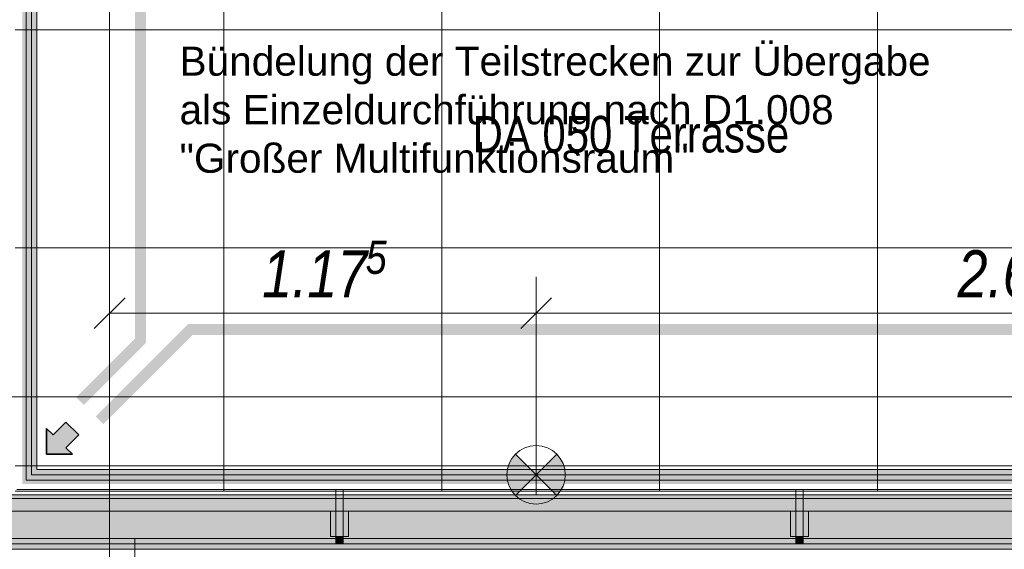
# Model space of a CAD drawing. Extents: x -420 to 300, y 62 to 1112.
# Tile 54 of 256: x -307 to -253, y 376 to 405. Entities that reach past the tile are written whole.
import ezdxf
from ezdxf.lldxf.tags import DXFTag

# ---------------------------------------------------------------- set-up
doc = ezdxf.new("R2010")
doc.units = 0
doc.layers.get('0').update_dxf_attribs({"lineweight": 13})
for name, color, linetype, lineweight, true_color in [('00_ E_ST_Handlaufleuchte', 7, 'Continuous', 13, 0xb2b200), ('00_E_ST_Handlaufleuchte_Bem', 7, 'Continuous', 5, 0x7d7d00), ('00_E_ST_Handlaufleuchte_Kabel', 3, 'Continuous', 18, 0x00ff00), ('00_E_ST_Handlaufleuchte_Leerrohre_Terrasse', 6, 'Continuous', 25, 0xff00ff), ('00_E_ST_Handlaufleuchte_Übergabepunkte direkt ins Haus', 7, 'Continuous', 35, 0xcc0099), ('00_E_ST_Handlaufleuchte–Handlauf-Position', 7, 'Continuous', 5, 0x0000b2), ('30 -33 Aussenwände- 7 Fassade_ Elemente', 7, 'Continuous', 9, 0x00aacc), ('30 -34 Innenwände- 6 Elemente', 7, 'Continuous', 9, 0xff6633), ('30 -36 Dächer- 3 Dachbeläge', 7, 'Continuous', 15, 0x9999ff), ('30 -36 Dächer- 4 Dachbekleidungen', 7, 'Continuous', 9, 0xccccff), ('60- 61 allgemeine Ausstattung- 4 Terrassen', 9, 'Continuous', 9, 0x808080)]:
    doc.layers.add(name, color=color, linetype=linetype, lineweight=lineweight, true_color=true_color)
for name, color, linetype, lineweight in [('00_E_ST_Handlaufleuchte_Kabel_Text', 7, 'Continuous', 13), ('70 -71 Achsen- 1 Gebäudeachsen', 7, 'STRICHPUNKT2-A06CPUWML0', 18), ('70 -72 Beschriftung- 5 Höhenkoten-A06CPUWJL0', 7, 'Continuous', 15)]:
    doc.layers.add(name, color=color, linetype=linetype, lineweight=lineweight)
doc.styles.get("Standard").update_dxf_attribs({"font": 'ARIALN.TTF'})
tags = doc.linetypes.add('STRICHPUNKT2-A06CPUWML0', pattern=[12.7, 6.35, -3.175, 0, -3.175]).pattern_tags.tags
tags[10:11] = [DXFTag(74, 4), DXFTag(75, 0), DXFTag(340, '0'), DXFTag(46, 0.0), DXFTag(50, 0.0), DXFTag(44, 0.0), DXFTag(45, 0.0)]
tags[8:9] = [DXFTag(74, 4), DXFTag(75, 0), DXFTag(340, '0'), DXFTag(46, 0.0), DXFTag(50, 0.0), DXFTag(44, 0.0), DXFTag(45, 0.0)]
tags[6:7] = [DXFTag(74, 4), DXFTag(75, 0), DXFTag(340, '0'), DXFTag(46, 0.0), DXFTag(50, 0.0), DXFTag(44, 0.0), DXFTag(45, 0.0)]
tags[4:5] = [DXFTag(74, 4), DXFTag(75, 0), DXFTag(340, '0'), DXFTag(46, 0.0), DXFTag(50, 0.0), DXFTag(44, 0.0), DXFTag(45, 0.0)]

# ---------------------------------------------------------------- blocks, each defined once
blk = doc.blocks.new('Referenz-A06CPUWNL0', base_point=(-395.238, 76.953))
at = {"layer": '30 -33 Aussenwände- 7 Fassade_ Elemente', "color": 0, "linetype": 'Continuous', "ltscale": 0.13}
for p, q in [((-6.098, 376.653), (-310.098, 376.653)), ((-300.898, 376.653), (-151.698, 376.653)), ((-300.898, 372.513), (-300.898, 376.653)), ((-300.898, 376.053), (-151.698, 376.053)), ((-300.898, 372.513), (-300.898, 376.053))]:
    blk.add_line(p, q, dxfattribs=at)
at = {"layer": '30 -34 Innenwände- 6 Elemente', "color": 0, "linetype": 'Continuous', "ltscale": 0.13}
for p, q in [((-306.898, 766.653), (-306.898, 379.853)), ((-306.298, 380.453), (-306.298, 766.653)), ((-59.898, 380.453), (-306.298, 380.453)), ((-306.898, 379.853), (-60.498, 379.853)), ((-61.498, 378.853), (-307.898, 378.853)), ((-310.098, 376.653), (-63.698, 376.653))]:
    blk.add_line(p, q, dxfattribs=at)
at = {"layer": '30 -36 Dächer- 3 Dachbeläge', "color": 0, "linetype": 'Continuous', "ltscale": 0.15}
for p, q in [((-61.498, 379.053), (-307.698, 379.053)), ((-310.698, 376.053), (-61.498, 376.053))]:
    blk.add_line(p, q, dxfattribs=at)
at = {"layer": '30 -36 Dächer- 3 Dachbeläge', "color": 0, "lineweight": 9}
for p, q in [((-289.431, 376.753), (-289.831, 376.753)), ((-289.831, 376.753), (-289.831, 376.353)), ((-289.431, 376.353), (-289.431, 376.753)), ((-264.098, 376.753), (-264.498, 376.753)), ((-264.498, 376.753), (-264.498, 376.353)), ((-264.098, 376.353), (-264.098, 376.753))]:
    blk.add_line(p, q, dxfattribs=at)
at = {"layer": '30 -36 Dächer- 3 Dachbeläge', "color": 0, "lineweight": 0}
for points in [[(-307.698, 376.053), (-307.698, 379.053), (-61.498, 376.053)], [(-61.498, 376.053), (-307.698, 379.053), (-61.498, 379.053)], [(-289.831, 376.753), (-289.431, 376.753), (-289.831, 376.353)], [(-289.831, 376.353), (-289.431, 376.753), (-289.431, 376.353)], [(-264.498, 376.753), (-264.098, 376.753), (-264.498, 376.353)], [(-264.498, 376.353), (-264.098, 376.753), (-264.098, 376.353)]]:
    blk.add_solid(points, dxfattribs=at)
at = {"layer": '30 -36 Dächer- 4 Dachbekleidungen', "color": 0, "linetype": 'Continuous', "ltscale": 0.13}
for p, q in [((-306.598, 380.153), (-306.598, 766.053)), ((-61.498, 380.153), (-306.598, 380.153)), ((-307.398, 379.353), (-61.498, 379.353)), ((-289.431, 379.353), (-289.831, 379.353)), ((-289.831, 379.353), (-289.831, 378.153)), ((-289.431, 378.153), (-289.431, 379.353)), ((-264.098, 379.353), (-264.498, 379.353)), ((-264.498, 379.353), (-264.498, 378.153)), ((-264.098, 378.153), (-264.098, 379.353)), ((-61.498, 378.153), (-308.598, 378.153)), ((-290.131, 378.153), (-290.131, 376.753)), ((-289.831, 376.753), (-289.831, 378.153)), ((-289.431, 378.153), (-289.431, 376.753)), ((-289.131, 378.153), (-289.131, 376.753)), ((-264.798, 378.153), (-264.798, 376.753)), ((-264.498, 376.753), (-264.498, 378.153)), ((-264.098, 378.153), (-264.098, 376.753)), ((-263.798, 378.153), (-263.798, 376.753)), ((-290.131, 376.753), (-289.831, 376.753)), ((-289.431, 376.753), (-289.831, 376.753)), ((-289.131, 376.753), (-289.431, 376.753)), ((-264.798, 376.753), (-264.498, 376.753)), ((-264.098, 376.753), (-264.498, 376.753)), ((-263.798, 376.753), (-264.098, 376.753)), ((-310.398, 376.353), (-61.498, 376.353))]:
    blk.add_line(p, q, dxfattribs=at)
at = {"layer": '60- 61 allgemeine Ausstattung- 4 Terrassen', "color": 0}
for p, q in [((-295.998, 379.253), (-295.998, 766.053)), ((-283.998, 379.253), (-283.998, 766.053)), ((-271.998, 379.253), (-271.998, 766.053)), ((-259.998, 379.253), (-259.998, 766.053)), ((-307.498, 404.653), (3.502, 404.653)), ((-307.498, 392.653), (3.502, 392.653)), ((-307.498, 380.653), (3.502, 380.653)), ((3.502, 379.253), (-307.498, 379.253))]:
    blk.add_line(p, q, dxfattribs=at)
at = {"layer": '70 -71 Achsen- 1 Gebäudeachsen', "color": 0, "linetype": 'STRICHPUNKT2-A06CPUWML0', "ltscale": 0.18}
for p, q in [((-302.298, 1084.393), (-302.298, 84.953)), ((-387.238, 384.453), (76.501, 384.453))]:
    blk.add_line(p, q, dxfattribs=at)
at = {"layer": '70 -72 Beschriftung- 5 Höhenkoten-A06CPUWJL0', "color": 0, "linetype": 'Continuous', "ltscale": 0.15, "insert": (-282.298, 399.916), "char_height": 2.01377, "attachment_point": 1}
blk.add_mtext('{\\fArial Narrow;DA 050 Terrasse}', dxfattribs=at)
blk = doc.blocks.new('Blockreferenz-A06CPUXNL0', base_point=(-280.411, 378.545))
at = {"lineweight": -2}
for points in [[(-279.94, 381.291), (-278.803, 380.153), (-279.94, 379.016), (-280.196, 379.349), (-280.356, 379.737), (-280.411, 380.153), (-280.356, 380.57), (-280.196, 380.958)], [(-278.803, 380.153), (-277.666, 381.291), (-277.41, 380.958), (-277.25, 380.57), (-277.195, 380.153), (-277.25, 379.737), (-277.41, 379.349), (-277.666, 379.016)]]:
    blk.add_hatch(color=0, dxfattribs=at).paths.add_polyline_path(points)
at = {"color": 0, "lineweight": -2}
for p, q in [((-279.94, 379.016), (-277.666, 381.291)), ((-279.94, 381.291), (-277.666, 379.016))]:
    blk.add_line(p, q, dxfattribs=at)
blk.add_circle((-278.803, 380.153), 1.608, dxfattribs=at)
blk = doc.blocks.new('Maß-A06CPUZ3L0', base_point=(-279.652, 379.053))
at = {"color": 0, "linetype": 'ByBlock', "lineweight": -2, "ltscale": 0.13}
for p, q in [((-278.803, 391.053), (-278.803, 379.053)), ((-226.803, 391.053), (-226.803, 379.053)), ((-279.652, 388.205), (-277.955, 389.902)), ((-227.652, 388.205), (-225.955, 389.902)), ((-226.803, 389.053), (-278.803, 389.053))]:
    blk.add_line(p, q, dxfattribs=at)
at = {"color": 0, "linetype": 'ByBlock', "lineweight": -2, "ltscale": 0.13, "insert": (-255.59, 392.52), "char_height": 2.6, "attachment_point": 1}
blk.add_mtext('{\\fArial Narrow|b0|i1;2.60}', dxfattribs=at)
blk = doc.blocks.new('Maß-A06CPUZ5L0', base_point=(-303.144, 379.053))
at = {"color": 0, "linetype": 'ByBlock', "lineweight": -2, "ltscale": 0.13}
for p, q in [((-302.296, 391.053), (-302.296, 379.053)), ((-278.803, 391.053), (-278.803, 379.053)), ((-303.144, 388.205), (-301.447, 389.902)), ((-279.652, 388.205), (-277.955, 389.902)), ((-278.803, 389.053), (-302.296, 389.053))]:
    blk.add_line(p, q, dxfattribs=at)
at = {"color": 0, "linetype": 'ByBlock', "lineweight": -2, "ltscale": 0.13, "attachment_point": 1}
for s, insert, char_height in [('{\\fArial Narrow|b0|i1;5}', (-288.192, 393.04), 1.82), ('{\\fArial Narrow|b0|i1;1.17}', (-293.896, 392.52), 2.6)]:
    blk.add_mtext(s, dxfattribs=dict(at, insert=insert, char_height=char_height))
blk = doc.blocks.new('Polygon-A06CPUZPL0', base_point=(-307.098, 260.853))
at = {"linetype": 'ByBlock', "lineweight": -2, "ltscale": 0.13}
blk.add_hatch(color=0, dxfattribs=at).paths.add_polyline_path([(-59.898, 260.853), (-232.898, 260.853), (-232.898, 261.653), (-60.698, 261.653), (-60.698, 379.653), (-307.098, 379.653), (-307.098, 763.751), (-306.298, 763.751), (-306.298, 380.453), (-59.898, 380.453)])
blk = doc.blocks.new('Polygon-A06CPV03L0', base_point=(-307.098, 379.653))
at = {"color": 0, "linetype": 'ByBlock', "lineweight": -2, "ltscale": 0.13}
blk.add_solid([(-307.098, 380.453), (-306.298, 380.453), (-307.098, 379.653), (-306.298, 379.653)], dxfattribs=at)
blk = doc.blocks.new('Polylinie-A06CPV69L0', base_point=(-278.803, 380.053))
at = {"color": 0, "linetype": 'ByBlock', "lineweight": -2, "ltscale": 0.18}
blk.add_solid([(-278.803, 380.053), (-278.803, 380.253), (-60.301, 380.053), (-60.501, 380.253)], dxfattribs=at)
blk = doc.blocks.new('Polylinie-A06CPV6HL0', base_point=(-303.057, 382.943))
at = {"color": 0, "linetype": 'ByBlock', "lineweight": -2, "ltscale": 0.25}
for points in [[(-297.963, 388.461), (-297.715, 387.861), (-303.057, 383.367), (-302.633, 382.943)], [(-61.98, 388.461), (-61.98, 387.861), (-297.963, 388.461), (-297.715, 387.861)]]:
    blk.add_solid(points, dxfattribs=at)
blk = doc.blocks.new('Polylinie-A06CPV6JL0', base_point=(-304.14, 383.995))
at = {"color": 0, "linetype": 'ByBlock', "lineweight": -2, "ltscale": 0.25}
for points in [[(-300.899, 431.723), (-300.299, 431.723), (-300.899, 387.66), (-300.299, 387.412)], [(-300.899, 387.66), (-300.299, 387.412), (-304.14, 384.42), (-303.716, 383.995)]]:
    blk.add_solid(points, dxfattribs=at)
blk = doc.blocks.new('Pfeil-A06CPV6TL0', base_point=(-305.762, 381.288))
at = {"linetype": 'ByBlock', "lineweight": -2, "ltscale": 0.35}
blk.add_hatch(color=0, dxfattribs=at).paths.add_polyline_path([(-304.701, 383.056), (-303.994, 382.349), (-304.701, 381.642), (-304.347, 381.288), (-305.762, 381.288), (-305.762, 382.702), (-305.408, 382.349)])
at = {"color": 0, "linetype": 'ByBlock', "lineweight": -2, "ltscale": 0.35}
for p, q in [((-305.408, 382.349), (-304.701, 383.056)), ((-304.701, 383.056), (-303.994, 382.349)), ((-305.762, 381.288), (-305.762, 382.702)), ((-305.762, 382.702), (-305.408, 382.349)), ((-303.994, 382.349), (-304.701, 381.642)), ((-304.347, 381.288), (-305.762, 381.288)), ((-304.701, 381.642), (-304.347, 381.288))]:
    blk.add_line(p, q, dxfattribs=at)

msp = doc.modelspace()

# ---------------------------------------------------------------- block references
at = {"color": 8, "lineweight": 13, "ltscale": 0.13, "true_color": 0x808080}
msp.add_blockref('Referenz-A06CPUWNL0', (-395.238, 76.953), dxfattribs=at)
at = {"layer": '00_ E_ST_Handlaufleuchte', "ltscale": 0.13}
msp.add_blockref('Blockreferenz-A06CPUXNL0', (-280.411, 378.545), dxfattribs=at)
at = {"layer": '00_E_ST_Handlaufleuchte_Bem', "ltscale": 0.13}
for name, p in [('Maß-A06CPUZ5L0', (-303.144, 379.053)), ('Maß-A06CPUZ3L0', (-279.652, 379.053))]:
    msp.add_blockref(name, p, dxfattribs=at)
at = {"layer": '00_E_ST_Handlaufleuchte_Kabel', "ltscale": 0.18}
msp.add_blockref('Polylinie-A06CPV69L0', (-278.803, 380.053), dxfattribs=at)
at = {"layer": '00_E_ST_Handlaufleuchte_Leerrohre_Terrasse', "color": 6, "ltscale": 0.25, "true_color": 0xff00ff}
for name, p in [('Polylinie-A06CPV6JL0', (-304.14, 383.995)), ('Polylinie-A06CPV6HL0', (-303.057, 382.943))]:
    msp.add_blockref(name, p, dxfattribs=at)
at = {"layer": '00_E_ST_Handlaufleuchte_Übergabepunkte direkt ins Haus', "ltscale": 0.35}
msp.add_blockref('Pfeil-A06CPV6TL0', (-305.762, 381.288), dxfattribs=at)
at = {"layer": '00_E_ST_Handlaufleuchte–Handlauf-Position', "ltscale": 0.13}
for name, p in [('Polygon-A06CPUZPL0', (-307.098, 260.853)), ('Polygon-A06CPV03L0', (-307.098, 379.653))]:
    msp.add_blockref(name, p, dxfattribs=at)

# ---------------------------------------------------------------- texts
at = {"layer": '00_E_ST_Handlaufleuchte_Kabel_Text', "ltscale": 0.13, "char_height": 1.6, "attachment_point": 1}
for s, insert in [('{\\fArial;Bündelung der Teilstrecken zur Übergabe}', (-298.444, 403.73)), ('{\\fArial;als Einzeldurchführung nach D1.008}', (-298.444, 401.058)), ('{\\fArial;"Großer Multifunktionsraum"}', (-298.444, 398.386))]:
    msp.add_mtext(s, dxfattribs=dict(at, insert=insert))

doc.saveas('drawing.dxf')
